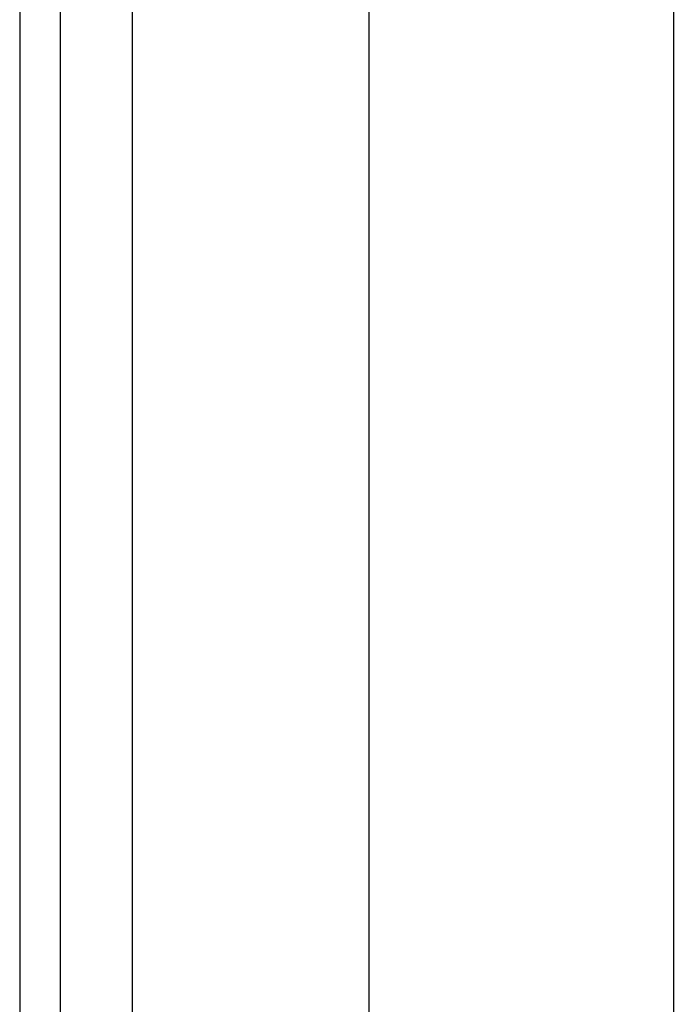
# Model space of a CAD drawing. Header units: inches. Extents: x 2 to 104, y 2 to 68.
# Tile 33 of 98: x 5.15 to 6.23, y 42.98 to 44.6. Entities that reach past the tile are written whole.
import ezdxf

# ---------------------------------------------------------------- set-up
doc = ezdxf.new("R2010")
doc.units = ezdxf.units.IN
doc.header["$LTSCALE"] = 6.250991
doc.header["$MEASUREMENT"] = 0
doc.layers.add('Visible Edges(ANSI)', color=7, linetype='Continuous', lineweight=25)
doc.layers.add('Visible Tangent Edges(ANSI)', color=7, linetype='Continuous', lineweight=25)

msp = doc.modelspace()

# ---------------------------------------------------------------- linework, layer by layer
at = {"layer": 'Visible Edges(ANSI)'}
for p, q in [((5.1531, 50.7954), (5.1531, 20.9583)), ((5.2204, 20.9583), (5.2204, 50.7954)), ((5.7267, 26.6525), (5.7267, 45.1012)), ((6.2264, 45.1), (6.2264, 26.6537))]:
    msp.add_line(p, q, dxfattribs=at)
at = {"layer": 'Visible Tangent Edges(ANSI)'}
msp.add_line((5.3384, 20.9583), (5.3384, 50.7954), dxfattribs=at)

doc.saveas('drawing.dxf')
